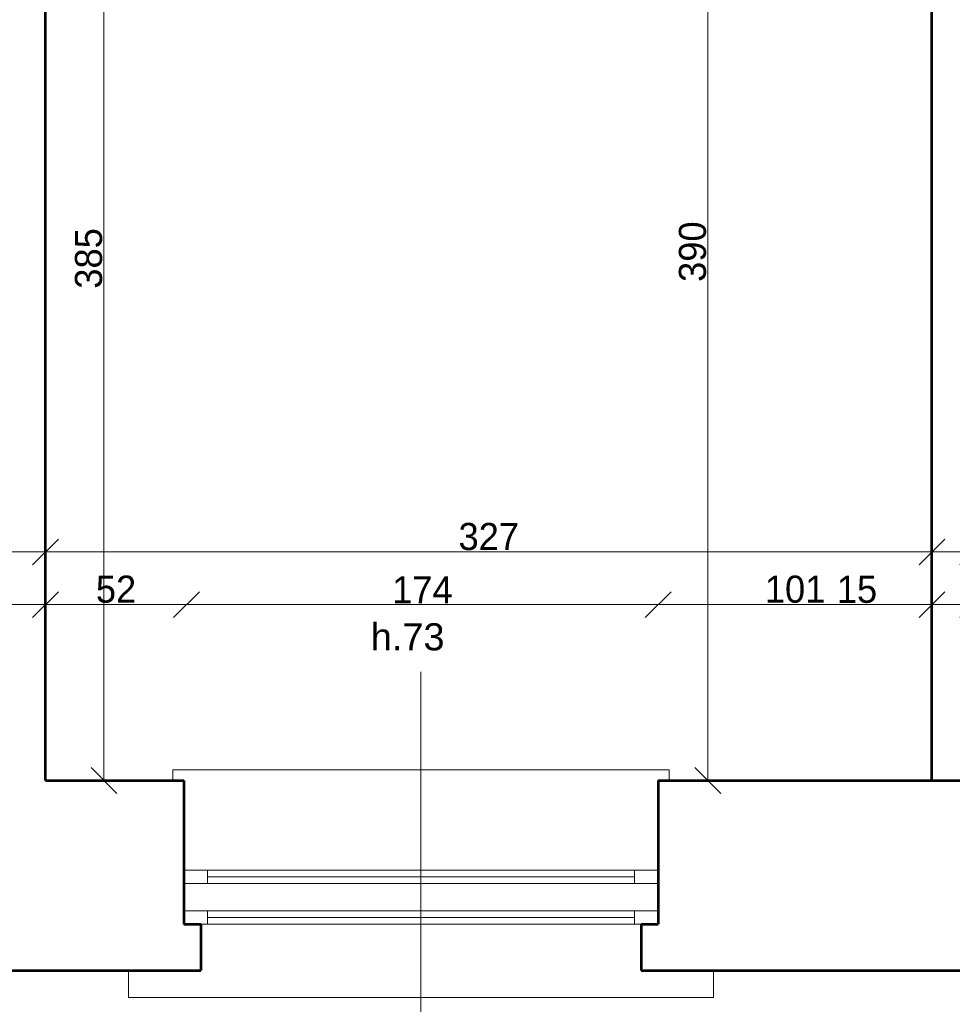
# Model space of a CAD drawing. Header units: inches. Extents: x -21887 to 84279, y -131485 to 67836.
# Tile 79 of 256: x 53685 to 57126, y -43784 to -40154. Entities that reach past the tile are written whole.
import ezdxf

# ---------------------------------------------------------------- set-up
doc = ezdxf.new("R2010")
doc.units = ezdxf.units.IN
doc.header["$MEASUREMENT"] = 0
doc.layers.get('0').update_dxf_attribs({"lineweight": 13})
doc.layers.get('Defpoints').update_dxf_attribs({"lineweight": 13})
for name, color, linetype, lineweight in [('AI_MURY', 7, 'Continuous', 53), ('Dimensioning', 7, 'Continuous', 13), ('DRZWI', 7, 'Continuous', 13), ('dzialowki', 7, 'Continuous', 53)]:
    doc.layers.add(name, color=color, linetype=linetype, lineweight=lineweight)
doc.styles.add('GENERATED_STYLE_7', font='txt')
doc.styles.add('Style-Courier New', font='txt')
doc.dimstyles.new('Dimstyle_4', dxfattribs={"dimtxt": 100, "dimasz": 95, "dimexe": 0, "dimexo": 0, "dimgap": 0.09, "dimtad": 1, "dimdec": 0, "dimlfac": 0.1, "dimzin": 0, "dimdsep": 46, "dimlunit": 5, "dimtxsty": 'GENERATED_STYLE_7', "dimblk": 'ARROWHEAD_6', "dimcen": 0.09, "dimclrd": 161, "dimclre": 161, "dimclrt": 7, "dimadec": 0, "dimazin": 0, "dimtfac": 1, "dimtdec": 0, "dimtmove": 0, "dimatfit": 3, "dimfxl": 0, "dimtolj": 1, "dimtzin": 0, "dimarcsym": 0})
doc.dimstyles.new('Dimstyle_5', dxfattribs={"dimtxt": 100, "dimasz": 95, "dimexe": 0.18, "dimexo": 0, "dimgap": 0.09, "dimtad": 1, "dimtih": 1, "dimtoh": 1, "dimdec": 0, "dimlfac": 0.1, "dimzin": 0, "dimdsep": 46, "dimlunit": 5, "dimtxsty": 'GENERATED_STYLE_7', "dimblk": 'ARROWHEAD_6', "dimcen": 0.09, "dimclrd": 161, "dimclre": 161, "dimclrt": 7, "dimadec": 0, "dimazin": 0, "dimtfac": 1, "dimtdec": 0, "dimtmove": 0, "dimatfit": 3, "dimfxl": 0, "dimtolj": 1, "dimtzin": 0, "dimarcsym": 0})

# ---------------------------------------------------------------- blocks, each defined once
blk = doc.blocks.new('ARROWHEAD_6')
at = {"color": 0, "linetype": 'Continuous'}
for p, q in [((-0.5, -0.5), (0.5, 0.5)), ((0, 0), (-1, 0))]:
    blk.add_line(p, q, dxfattribs=at)
blk = doc.blocks.new('*U984')
at = {"layer": 'Defpoints', "color": 0, "linetype": 'Continuous'}
for p in [(53130.5, -42116.5), (53780.5, -42116.5), (53780.5, -42116.5)]:
    blk.add_point(p, dxfattribs=at)
at = {"layer": 'Dimensioning', "color": 161, "linetype": 'Continuous', "lineweight": -2}
for p, q in [((53130.5, -42116.5), (53130.5, -42116.7)), ((53225.5, -42116.5), (53685.5, -42116.5)), ((53780.5, -42116.5), (53780.5, -42116.3))]:
    blk.add_line(p, q, dxfattribs=at)
at = {"layer": 'Dimensioning', "color": 161, "linetype": 'Continuous', "lineweight": -2, "xscale": 95, "yscale": 95, "zscale": 95, "rotation": 180}
blk.add_blockref('ARROWHEAD_6', (53130.5, -42116.5), dxfattribs=at)
at = {"layer": 'Dimensioning', "color": 161, "linetype": 'Continuous', "lineweight": -2, "xscale": 95, "yscale": 95, "zscale": 95}
blk.add_blockref('ARROWHEAD_6', (53780.5, -42116.5), dxfattribs=at)
at = {"layer": 'Dimensioning', "color": 7, "linetype": 'Continuous', "insert": (53455.5, -42060.2), "char_height": 100, "attachment_point": 5, "style": 'GENERATED_STYLE_7'}
blk.add_mtext('65', dxfattribs=at)
blk = doc.blocks.new('*D1853')
at = {"layer": 'Defpoints'}
for p in [(53130.5, -42116.5), (53455.5, -42116.5), (53780.5, -42116.5), (53780.5, -42116.5)]:
    blk.add_point(p, dxfattribs=at)
at = {"layer": 'Dimensioning', "color": 161, "linetype": 'Continuous'}
blk.add_blockref('*U984', (0, 0), dxfattribs=at)
blk = doc.blocks.new('*U985')
at = {"layer": 'Defpoints', "color": 0, "linetype": 'Continuous'}
for p in [(53780.5, -42116.5), (57050.5, -42116.5), (57050.5, -42116.5)]:
    blk.add_point(p, dxfattribs=at)
at = {"layer": 'Dimensioning', "color": 161, "linetype": 'Continuous', "lineweight": -2}
for p, q in [((53780.5, -42116.5), (53780.5, -42116.3)), ((53875.5, -42116.5), (56955.5, -42116.5)), ((57050.5, -42116.5), (57050.5, -42116.7))]:
    blk.add_line(p, q, dxfattribs=at)
at = {"layer": 'Dimensioning', "color": 161, "linetype": 'Continuous', "lineweight": -2, "xscale": 95, "yscale": 95, "zscale": 95, "rotation": 180}
blk.add_blockref('ARROWHEAD_6', (53780.5, -42116.5), dxfattribs=at)
at = {"layer": 'Dimensioning', "color": 161, "linetype": 'Continuous', "lineweight": -2, "xscale": 95, "yscale": 95, "zscale": 95}
blk.add_blockref('ARROWHEAD_6', (57050.5, -42116.5), dxfattribs=at)
at = {"layer": 'Dimensioning', "color": 7, "linetype": 'Continuous', "insert": (55415.5, -42060.2), "char_height": 100, "attachment_point": 5, "style": 'GENERATED_STYLE_7'}
blk.add_mtext('327', dxfattribs=at)
blk = doc.blocks.new('*D1854')
at = {"layer": 'Defpoints'}
for p in [(53780.5, -42116.5), (55415.5, -42116.5), (57050.5, -42116.5), (57050.5, -42116.5)]:
    blk.add_point(p, dxfattribs=at)
at = {"layer": 'Dimensioning', "color": 161, "linetype": 'Continuous'}
blk.add_blockref('*U985', (0, 0), dxfattribs=at)
blk = doc.blocks.new('*U986')
at = {"layer": 'Defpoints', "color": 0, "linetype": 'Continuous'}
for p in [(57050.5, -42116.5), (57200.5, -42116.5), (57200.5, -42116.5)]:
    blk.add_point(p, dxfattribs=at)
at = {"layer": 'Dimensioning', "color": 161, "linetype": 'Continuous', "lineweight": -2}
for p, q in [((56955.5, -42116.5), (56860.5, -42116.5)), ((57050.5, -42116.5), (57050.5, -42116.7)), ((57050.5, -42116.5), (57200.5, -42116.5)), ((57200.5, -42116.5), (57200.5, -42116.7)), ((57295.5, -42116.5), (57563.9, -42116.5))]:
    blk.add_line(p, q, dxfattribs=at)
at = {"layer": 'Dimensioning', "color": 161, "linetype": 'Continuous', "lineweight": -2, "xscale": 95, "yscale": 95, "zscale": 95}
blk.add_blockref('ARROWHEAD_6', (57050.5, -42116.5), dxfattribs=at)
at = {"layer": 'Dimensioning', "color": 161, "linetype": 'Continuous', "lineweight": -2, "xscale": 95, "yscale": 95, "zscale": 95, "rotation": 180}
blk.add_blockref('ARROWHEAD_6', (57200.5, -42116.5), dxfattribs=at)
at = {"layer": 'Dimensioning', "color": 7, "linetype": 'Continuous', "insert": (57477.2, -42060.7), "char_height": 100, "attachment_point": 5, "style": 'GENERATED_STYLE_7'}
blk.add_mtext('15', dxfattribs=at)
blk = doc.blocks.new('*D1855')
at = {"layer": 'Defpoints'}
for p in [(57050.5, -42116.5), (57200.5, -42116.5), (57200.5, -42116.5), (57477.2, -42116.5)]:
    blk.add_point(p, dxfattribs=at)
at = {"layer": 'Dimensioning', "color": 161, "linetype": 'Continuous'}
blk.add_blockref('*U986', (0, 0), dxfattribs=at)
blk = doc.blocks.new('*U1199')
at = {"layer": 'Defpoints', "color": 0, "linetype": 'Continuous'}
for p in [(53780.5, -42310.6), (53130.5, -42959.3), (53780.5, -42959.3)]:
    blk.add_point(p, dxfattribs=at)
at = {"layer": 'Dimensioning', "color": 161, "linetype": 'Continuous', "lineweight": -2}
for p, q in [((53130.5, -42310.8), (53130.5, -42310.4)), ((53225.5, -42310.6), (53685.5, -42310.6)), ((53780.5, -42310.8), (53780.5, -42310.4))]:
    blk.add_line(p, q, dxfattribs=at)
at = {"layer": 'Dimensioning', "color": 161, "linetype": 'Continuous', "lineweight": -2, "xscale": 95, "yscale": 95, "zscale": 95, "rotation": 180}
blk.add_blockref('ARROWHEAD_6', (53130.5, -42310.6), dxfattribs=at)
at = {"layer": 'Dimensioning', "color": 161, "linetype": 'Continuous', "lineweight": -2, "xscale": 95, "yscale": 95, "zscale": 95}
blk.add_blockref('ARROWHEAD_6', (53780.5, -42310.6), dxfattribs=at)
at = {"layer": 'Dimensioning', "color": 7, "linetype": 'Continuous', "insert": (53455.5, -42254.3), "char_height": 100, "attachment_point": 5, "style": 'GENERATED_STYLE_7'}
blk.add_mtext('65', dxfattribs=at)
blk = doc.blocks.new('*D2331')
at = {"layer": 'Defpoints'}
for p in [(53455.5, -42310.6), (53780.5, -42310.6), (53130.5, -42959.3), (53780.5, -42959.3)]:
    blk.add_point(p, dxfattribs=at)
at = {"layer": 'Dimensioning', "color": 161, "linetype": 'Continuous'}
blk.add_blockref('*U1199', (0, 0), dxfattribs=at)
blk = doc.blocks.new('*U1200')
at = {"layer": 'Defpoints', "color": 0, "linetype": 'Continuous'}
for p in [(54300.7, -42310.6), (53780.5, -42959.3), (54300.7, -43087.2)]:
    blk.add_point(p, dxfattribs=at)
at = {"layer": 'Dimensioning', "color": 161, "linetype": 'Continuous', "lineweight": -2}
for p, q in [((53780.5, -42310.8), (53780.5, -42310.4)), ((53875.5, -42310.6), (54205.7, -42310.6)), ((54300.7, -42310.8), (54300.7, -42310.4))]:
    blk.add_line(p, q, dxfattribs=at)
at = {"layer": 'Dimensioning', "color": 161, "linetype": 'Continuous', "lineweight": -2, "xscale": 95, "yscale": 95, "zscale": 95, "rotation": 180}
blk.add_blockref('ARROWHEAD_6', (53780.5, -42310.6), dxfattribs=at)
at = {"layer": 'Dimensioning', "color": 161, "linetype": 'Continuous', "lineweight": -2, "xscale": 95, "yscale": 95, "zscale": 95}
blk.add_blockref('ARROWHEAD_6', (54300.7, -42310.6), dxfattribs=at)
at = {"layer": 'Dimensioning', "color": 7, "linetype": 'Continuous', "insert": (54040.6, -42254.3), "char_height": 100, "attachment_point": 5, "style": 'GENERATED_STYLE_7'}
blk.add_mtext('52', dxfattribs=at)
blk = doc.blocks.new('*D2332')
at = {"layer": 'Defpoints'}
for p in [(54040.6, -42310.6), (54300.7, -42310.6), (53780.5, -42959.3), (54300.7, -43087.2)]:
    blk.add_point(p, dxfattribs=at)
at = {"layer": 'Dimensioning', "color": 161, "linetype": 'Continuous'}
blk.add_blockref('*U1200', (0, 0), dxfattribs=at)
blk = doc.blocks.new('*U1201')
at = {"layer": 'Defpoints', "color": 0, "linetype": 'Continuous'}
for p in [(56040.5, -42310.6), (54300.7, -43087.2), (56040.5, -43127.4)]:
    blk.add_point(p, dxfattribs=at)
at = {"layer": 'Dimensioning', "color": 161, "linetype": 'Continuous', "lineweight": -2}
for p, q in [((54300.7, -42310.8), (54300.7, -42310.4)), ((54395.7, -42310.6), (55945.5, -42310.6)), ((56040.5, -42310.8), (56040.5, -42310.4))]:
    blk.add_line(p, q, dxfattribs=at)
at = {"layer": 'Dimensioning', "color": 161, "linetype": 'Continuous', "lineweight": -2, "xscale": 95, "yscale": 95, "zscale": 95, "rotation": 180}
blk.add_blockref('ARROWHEAD_6', (54300.7, -42310.6), dxfattribs=at)
at = {"layer": 'Dimensioning', "color": 161, "linetype": 'Continuous', "lineweight": -2, "xscale": 95, "yscale": 95, "zscale": 95}
blk.add_blockref('ARROWHEAD_6', (56040.5, -42310.6), dxfattribs=at)
at = {"layer": 'Dimensioning', "color": 7, "linetype": 'Continuous', "insert": (55170.6, -42256), "char_height": 100, "attachment_point": 5, "style": 'GENERATED_STYLE_7'}
blk.add_mtext('174', dxfattribs=at)
blk = doc.blocks.new('*D2333')
at = {"layer": 'Defpoints'}
for p in [(55170.6, -42310.6), (56040.5, -42310.6), (54300.7, -43087.2), (56040.5, -43127.4)]:
    blk.add_point(p, dxfattribs=at)
at = {"layer": 'Dimensioning', "color": 161, "linetype": 'Continuous'}
blk.add_blockref('*U1201', (0, 0), dxfattribs=at)
blk = doc.blocks.new('*U1202')
at = {"layer": 'Defpoints', "color": 0, "linetype": 'Continuous'}
for p in [(57050.5, -42310.6), (57050.5, -42959.3), (56040.5, -43127.4)]:
    blk.add_point(p, dxfattribs=at)
at = {"layer": 'Dimensioning', "color": 161, "linetype": 'Continuous', "lineweight": -2}
for p, q in [((56040.5, -42310.8), (56040.5, -42310.4)), ((56135.5, -42310.6), (56955.5, -42310.6)), ((57050.5, -42310.8), (57050.5, -42310.4))]:
    blk.add_line(p, q, dxfattribs=at)
at = {"layer": 'Dimensioning', "color": 161, "linetype": 'Continuous', "lineweight": -2, "xscale": 95, "yscale": 95, "zscale": 95, "rotation": 180}
blk.add_blockref('ARROWHEAD_6', (56040.5, -42310.6), dxfattribs=at)
at = {"layer": 'Dimensioning', "color": 161, "linetype": 'Continuous', "lineweight": -2, "xscale": 95, "yscale": 95, "zscale": 95}
blk.add_blockref('ARROWHEAD_6', (57050.5, -42310.6), dxfattribs=at)
at = {"layer": 'Dimensioning', "color": 7, "linetype": 'Continuous', "insert": (56545.5, -42254.3), "char_height": 100, "attachment_point": 5, "style": 'GENERATED_STYLE_7'}
blk.add_mtext('101', dxfattribs=at)
blk = doc.blocks.new('*D2334')
at = {"layer": 'Defpoints'}
for p in [(56545.5, -42310.6), (57050.5, -42310.6), (57050.5, -42959.3), (56040.5, -43127.4)]:
    blk.add_point(p, dxfattribs=at)
at = {"layer": 'Dimensioning', "color": 161, "linetype": 'Continuous'}
blk.add_blockref('*U1202', (0, 0), dxfattribs=at)
blk = doc.blocks.new('*U1203')
at = {"layer": 'Defpoints', "color": 0, "linetype": 'Continuous'}
for p in [(57200.5, -42310.6), (57050.5, -42959.3), (57200.5, -42959.3)]:
    blk.add_point(p, dxfattribs=at)
at = {"layer": 'Dimensioning', "color": 161, "linetype": 'Continuous', "lineweight": -2}
for p, q in [((56955.5, -42310.6), (56860.5, -42310.6)), ((57050.5, -42310.8), (57050.5, -42310.4)), ((57050.5, -42310.6), (57200.5, -42310.6)), ((57200.5, -42310.8), (57200.5, -42310.4)), ((57295.5, -42310.6), (57563.9, -42310.6))]:
    blk.add_line(p, q, dxfattribs=at)
at = {"layer": 'Dimensioning', "color": 161, "linetype": 'Continuous', "lineweight": -2, "xscale": 95, "yscale": 95, "zscale": 95}
blk.add_blockref('ARROWHEAD_6', (57050.5, -42310.6), dxfattribs=at)
at = {"layer": 'Dimensioning', "color": 161, "linetype": 'Continuous', "lineweight": -2, "xscale": 95, "yscale": 95, "zscale": 95, "rotation": 180}
blk.add_blockref('ARROWHEAD_6', (57200.5, -42310.6), dxfattribs=at)
at = {"layer": 'Dimensioning', "color": 7, "linetype": 'Continuous', "insert": (57477.2, -42254.8), "char_height": 100, "attachment_point": 5, "style": 'GENERATED_STYLE_7'}
blk.add_mtext('15', dxfattribs=at)
blk = doc.blocks.new('*D2335')
at = {"layer": 'Defpoints'}
for p in [(57200.5, -42310.6), (57477.2, -42310.6), (57050.5, -42959.3), (57200.5, -42959.3)]:
    blk.add_point(p, dxfattribs=at)
at = {"layer": 'Dimensioning', "color": 161, "linetype": 'Continuous'}
blk.add_blockref('*U1203', (0, 0), dxfattribs=at)
blk = doc.blocks.new('*U1302')
at = {"layer": 'Defpoints', "color": 0, "linetype": 'Continuous'}
for p in [(57050.5, -42310.6), (57050.5, -42959.3), (57200.5, -42959.3)]:
    blk.add_point(p, dxfattribs=at)
at = {"layer": 'Dimensioning', "color": 161, "linetype": 'Continuous', "lineweight": -2}
for p, q in [((56955.5, -42310.6), (56687.2, -42310.6)), ((57050.5, -42310.8), (57050.5, -42310.4)), ((57200.5, -42310.6), (57050.5, -42310.6)), ((57200.5, -42310.8), (57200.5, -42310.4)), ((57295.5, -42310.6), (57390.5, -42310.6))]:
    blk.add_line(p, q, dxfattribs=at)
at = {"layer": 'Dimensioning', "color": 161, "linetype": 'Continuous', "lineweight": -2, "xscale": 95, "yscale": 95, "zscale": 95}
blk.add_blockref('ARROWHEAD_6', (57050.5, -42310.6), dxfattribs=at)
at = {"layer": 'Dimensioning', "color": 161, "linetype": 'Continuous', "lineweight": -2, "xscale": 95, "yscale": 95, "zscale": 95, "rotation": 180}
blk.add_blockref('ARROWHEAD_6', (57200.5, -42310.6), dxfattribs=at)
at = {"layer": 'Dimensioning', "color": 7, "linetype": 'Continuous', "insert": (56773.8, -42254.8), "char_height": 100, "attachment_point": 5, "style": 'GENERATED_STYLE_7'}
blk.add_mtext('15', dxfattribs=at)
blk = doc.blocks.new('*D2444')
at = {"layer": 'Defpoints'}
for p in [(56773.8, -42310.6), (57050.5, -42310.6), (57050.5, -42959.3), (57200.5, -42959.3)]:
    blk.add_point(p, dxfattribs=at)
at = {"layer": 'Dimensioning', "color": 161, "linetype": 'Continuous'}
blk.add_blockref('*U1302', (0, 0), dxfattribs=at)
blk = doc.blocks.new('*U1303')
at = {"layer": 'Defpoints', "color": 0, "linetype": 'Continuous'}
for p in [(56040.5, -42310.6), (57050.5, -42959.3), (56040.5, -43127.4)]:
    blk.add_point(p, dxfattribs=at)
at = {"layer": 'Dimensioning', "color": 161, "linetype": 'Continuous', "lineweight": -2}
for p, q in [((56040.5, -42310.8), (56040.5, -42310.4)), ((56955.5, -42310.6), (56135.5, -42310.6)), ((57050.5, -42310.8), (57050.5, -42310.4))]:
    blk.add_line(p, q, dxfattribs=at)
at = {"layer": 'Dimensioning', "color": 161, "linetype": 'Continuous', "lineweight": -2, "xscale": 95, "yscale": 95, "zscale": 95, "rotation": 180}
blk.add_blockref('ARROWHEAD_6', (56040.5, -42310.6), dxfattribs=at)
at = {"layer": 'Dimensioning', "color": 161, "linetype": 'Continuous', "lineweight": -2, "xscale": 95, "yscale": 95, "zscale": 95}
blk.add_blockref('ARROWHEAD_6', (57050.5, -42310.6), dxfattribs=at)
at = {"layer": 'Dimensioning', "color": 7, "linetype": 'Continuous', "insert": (56545.5, -42254.3), "char_height": 100, "attachment_point": 5, "style": 'GENERATED_STYLE_7'}
blk.add_mtext('101', dxfattribs=at)
blk = doc.blocks.new('*D2445')
at = {"layer": 'Defpoints'}
for p in [(56040.5, -42310.6), (56545.5, -42310.6), (57050.5, -42959.3), (56040.5, -43127.4)]:
    blk.add_point(p, dxfattribs=at)
at = {"layer": 'Dimensioning', "color": 161, "linetype": 'Continuous'}
blk.add_blockref('*U1303', (0, 0), dxfattribs=at)
blk = doc.blocks.new('*U1304')
at = {"layer": 'Defpoints', "color": 0, "linetype": 'Continuous'}
for p in [(54300.7, -42310.6), (54300.7, -43087.2), (56040.5, -43127.4)]:
    blk.add_point(p, dxfattribs=at)
at = {"layer": 'Dimensioning', "color": 161, "linetype": 'Continuous', "lineweight": -2}
for p, q in [((54300.7, -42310.8), (54300.7, -42310.4)), ((55945.5, -42310.6), (54395.7, -42310.6)), ((56040.5, -42310.8), (56040.5, -42310.4))]:
    blk.add_line(p, q, dxfattribs=at)
at = {"layer": 'Dimensioning', "color": 161, "linetype": 'Continuous', "lineweight": -2, "xscale": 95, "yscale": 95, "zscale": 95, "rotation": 180}
blk.add_blockref('ARROWHEAD_6', (54300.7, -42310.6), dxfattribs=at)
at = {"layer": 'Dimensioning', "color": 161, "linetype": 'Continuous', "lineweight": -2, "xscale": 95, "yscale": 95, "zscale": 95}
blk.add_blockref('ARROWHEAD_6', (56040.5, -42310.6), dxfattribs=at)
at = {"layer": 'Dimensioning', "color": 7, "linetype": 'Continuous', "insert": (55170.6, -42256), "char_height": 100, "attachment_point": 5, "style": 'GENERATED_STYLE_7'}
blk.add_mtext('174', dxfattribs=at)
blk = doc.blocks.new('*D2446')
at = {"layer": 'Defpoints'}
for p in [(54300.7, -42310.6), (55170.6, -42310.6), (54300.7, -43087.2), (56040.5, -43127.4)]:
    blk.add_point(p, dxfattribs=at)
at = {"layer": 'Dimensioning', "color": 161, "linetype": 'Continuous'}
blk.add_blockref('*U1304', (0, 0), dxfattribs=at)
blk = doc.blocks.new('*U1305')
at = {"layer": 'Defpoints', "color": 0, "linetype": 'Continuous'}
for p in [(53780.5, -42310.6), (53780.5, -42959.3), (54300.7, -43087.2)]:
    blk.add_point(p, dxfattribs=at)
at = {"layer": 'Dimensioning', "color": 161, "linetype": 'Continuous', "lineweight": -2}
for p, q in [((53780.5, -42310.8), (53780.5, -42310.4)), ((54205.7, -42310.6), (53875.5, -42310.6)), ((54300.7, -42310.8), (54300.7, -42310.4))]:
    blk.add_line(p, q, dxfattribs=at)
at = {"layer": 'Dimensioning', "color": 161, "linetype": 'Continuous', "lineweight": -2, "xscale": 95, "yscale": 95, "zscale": 95, "rotation": 180}
blk.add_blockref('ARROWHEAD_6', (53780.5, -42310.6), dxfattribs=at)
at = {"layer": 'Dimensioning', "color": 161, "linetype": 'Continuous', "lineweight": -2, "xscale": 95, "yscale": 95, "zscale": 95}
blk.add_blockref('ARROWHEAD_6', (54300.7, -42310.6), dxfattribs=at)
at = {"layer": 'Dimensioning', "color": 7, "linetype": 'Continuous', "insert": (54040.6, -42254.3), "char_height": 100, "attachment_point": 5, "style": 'GENERATED_STYLE_7'}
blk.add_mtext('52', dxfattribs=at)
blk = doc.blocks.new('*D2447')
at = {"layer": 'Defpoints'}
for p in [(53780.5, -42310.6), (54040.6, -42310.6), (53780.5, -42959.3), (54300.7, -43087.2)]:
    blk.add_point(p, dxfattribs=at)
at = {"layer": 'Dimensioning', "color": 161, "linetype": 'Continuous'}
blk.add_blockref('*U1305', (0, 0), dxfattribs=at)
blk = doc.blocks.new('*U1306')
at = {"layer": 'Defpoints', "color": 0, "linetype": 'Continuous'}
for p in [(53130.5, -42310.6), (53130.5, -42959.3), (53780.5, -42959.3)]:
    blk.add_point(p, dxfattribs=at)
at = {"layer": 'Dimensioning', "color": 161, "linetype": 'Continuous', "lineweight": -2}
for p, q in [((53130.5, -42310.8), (53130.5, -42310.4)), ((53685.5, -42310.6), (53225.5, -42310.6)), ((53780.5, -42310.8), (53780.5, -42310.4))]:
    blk.add_line(p, q, dxfattribs=at)
at = {"layer": 'Dimensioning', "color": 161, "linetype": 'Continuous', "lineweight": -2, "xscale": 95, "yscale": 95, "zscale": 95, "rotation": 180}
blk.add_blockref('ARROWHEAD_6', (53130.5, -42310.6), dxfattribs=at)
at = {"layer": 'Dimensioning', "color": 161, "linetype": 'Continuous', "lineweight": -2, "xscale": 95, "yscale": 95, "zscale": 95}
blk.add_blockref('ARROWHEAD_6', (53780.5, -42310.6), dxfattribs=at)
at = {"layer": 'Dimensioning', "color": 7, "linetype": 'Continuous', "insert": (53455.5, -42254.3), "char_height": 100, "attachment_point": 5, "style": 'GENERATED_STYLE_7'}
blk.add_mtext('65', dxfattribs=at)
blk = doc.blocks.new('*D2448')
at = {"layer": 'Defpoints'}
for p in [(53130.5, -42310.6), (53455.5, -42310.6), (53130.5, -42959.3), (53780.5, -42959.3)]:
    blk.add_point(p, dxfattribs=at)
at = {"layer": 'Dimensioning', "color": 161, "linetype": 'Continuous'}
blk.add_blockref('*U1306', (0, 0), dxfattribs=at)
blk = doc.blocks.new('*U629')
at = {"layer": 'Defpoints', "color": 0, "linetype": 'Continuous'}
for p in [(56223.8, -39059.3), (57050.5, -39059.3), (57050.5, -42959.3)]:
    blk.add_point(p, dxfattribs=at)
at = {"layer": 'Dimensioning', "color": 161, "linetype": 'Continuous', "lineweight": -2}
for p, q in [((56224, -39059.3), (56223.8, -39059.3)), ((56223.8, -42864.3), (56223.8, -39154.3)), ((56224, -42959.3), (56223.8, -42959.3))]:
    blk.add_line(p, q, dxfattribs=at)
at = {"layer": 'Dimensioning', "color": 161, "linetype": 'Continuous', "lineweight": -2, "xscale": 95, "yscale": 95, "zscale": 95}
for p, rotation in [((56223.8, -39059.3), 90), ((56223.8, -42959.3), 270)]:
    blk.add_blockref('ARROWHEAD_6', p, dxfattribs=dict(at, rotation=rotation))
at = {"layer": 'Dimensioning', "color": 7, "linetype": 'Continuous', "insert": (56167.5, -41009.3), "char_height": 100, "attachment_point": 5, "rotation": 90, "style": 'GENERATED_STYLE_7'}
blk.add_mtext('390', dxfattribs=at)
blk = doc.blocks.new('*D2853')
at = {"layer": 'Defpoints'}
for p in [(56223.8, -39059.3), (57050.5, -39059.3), (56223.8, -41009.3), (57050.5, -42959.3)]:
    blk.add_point(p, dxfattribs=at)
at = {"layer": 'Dimensioning', "color": 161, "linetype": 'Continuous'}
blk.add_blockref('*U629', (0, 0), dxfattribs=at)
blk = doc.blocks.new('*U787')
at = {"layer": 'Defpoints', "color": 0, "linetype": 'Continuous'}
for p in [(53780.5, -39109.3), (53996, -39109.3), (54035.5, -42959.3)]:
    blk.add_point(p, dxfattribs=at)
at = {"layer": 'Dimensioning', "color": 161, "linetype": 'Continuous', "lineweight": -2}
for p, q in [((53995.8, -39109.3), (53996, -39109.3)), ((53996, -42864.3), (53996, -39204.3)), ((53996.1, -42959.3), (53996, -42959.3))]:
    blk.add_line(p, q, dxfattribs=at)
at = {"layer": 'Dimensioning', "color": 161, "linetype": 'Continuous', "lineweight": -2, "xscale": 95, "yscale": 95, "zscale": 95}
for p, rotation in [((53996, -39109.3), 90), ((53996, -42959.3), 270)]:
    blk.add_blockref('ARROWHEAD_6', p, dxfattribs=dict(at, rotation=rotation))
at = {"layer": 'Dimensioning', "color": 7, "linetype": 'Continuous', "insert": (53939.7, -41034.3), "char_height": 100, "attachment_point": 5, "rotation": 90, "style": 'GENERATED_STYLE_7'}
blk.add_mtext('385', dxfattribs=at)
blk = doc.blocks.new('*D3016')
at = {"layer": 'Defpoints'}
for p in [(53780.5, -39109.3), (53996, -39109.3), (53996, -41034.3), (54035.5, -42959.3)]:
    blk.add_point(p, dxfattribs=at)
at = {"layer": 'Dimensioning', "color": 161, "linetype": 'Continuous'}
blk.add_blockref('*U787', (0, 0), dxfattribs=at)
blk = doc.blocks.new('*U1765')
at = {"layer": 'Defpoints', "color": 0, "linetype": 'Continuous'}
for p in [(55165.5, -43759.3), (49785.5, -43859.3), (55165.5, -47318.2)]:
    blk.add_point(p, dxfattribs=at)
at = {"layer": 'Dimensioning', "color": 161, "linetype": 'Continuous', "lineweight": -2}
for p, q in [((49785.5, -47318.1), (49785.5, -47318.4)), ((49880.5, -47318.2), (55070.5, -47318.2)), ((55165.5, -47318.1), (55165.5, -47318.4))]:
    blk.add_line(p, q, dxfattribs=at)
at = {"layer": 'Dimensioning', "color": 161, "linetype": 'Continuous', "lineweight": -2, "xscale": 95, "yscale": 95, "zscale": 95, "rotation": 180}
blk.add_blockref('ARROWHEAD_6', (49785.5, -47318.2), dxfattribs=at)
at = {"layer": 'Dimensioning', "color": 161, "linetype": 'Continuous', "lineweight": -2, "xscale": 95, "yscale": 95, "zscale": 95}
blk.add_blockref('ARROWHEAD_6', (55165.5, -47318.2), dxfattribs=at)
at = {"layer": 'Dimensioning', "color": 7, "linetype": 'Continuous', "insert": (52475.5, -47261.9), "char_height": 100, "attachment_point": 5, "style": 'GENERATED_STYLE_7'}
blk.add_mtext('538', dxfattribs=at)
blk = doc.blocks.new('*D3474')
at = {"layer": 'Defpoints'}
for p in [(55165.5, -43759.3), (49785.5, -43859.3), (52475.5, -47318.2), (55165.5, -47318.2)]:
    blk.add_point(p, dxfattribs=at)
at = {"layer": 'Dimensioning', "color": 161, "linetype": 'Continuous'}
blk.add_blockref('*U1765', (0, 0), dxfattribs=at)
blk = doc.blocks.new('*U1766')
at = {"layer": 'Defpoints', "color": 0, "linetype": 'Continuous'}
for p in [(55165.5, -43759.3), (58665.5, -43759.3), (58665.5, -47318.2)]:
    blk.add_point(p, dxfattribs=at)
at = {"layer": 'Dimensioning', "color": 161, "linetype": 'Continuous', "lineweight": -2}
for p, q in [((55165.5, -47318.1), (55165.5, -47318.4)), ((55260.5, -47318.2), (58570.5, -47318.2)), ((58665.5, -47318.1), (58665.5, -47318.4))]:
    blk.add_line(p, q, dxfattribs=at)
at = {"layer": 'Dimensioning', "color": 161, "linetype": 'Continuous', "lineweight": -2, "xscale": 95, "yscale": 95, "zscale": 95, "rotation": 180}
blk.add_blockref('ARROWHEAD_6', (55165.5, -47318.2), dxfattribs=at)
at = {"layer": 'Dimensioning', "color": 161, "linetype": 'Continuous', "lineweight": -2, "xscale": 95, "yscale": 95, "zscale": 95}
blk.add_blockref('ARROWHEAD_6', (58665.5, -47318.2), dxfattribs=at)
at = {"layer": 'Dimensioning', "color": 7, "linetype": 'Continuous', "insert": (56915.5, -47261.9), "char_height": 100, "attachment_point": 5, "style": 'GENERATED_STYLE_7'}
blk.add_mtext('350', dxfattribs=at)
blk = doc.blocks.new('*D3475')
at = {"layer": 'Defpoints'}
for p in [(55165.5, -43759.3), (58665.5, -43759.3), (56915.5, -47318.2), (58665.5, -47318.2)]:
    blk.add_point(p, dxfattribs=at)
at = {"layer": 'Dimensioning', "color": 161, "linetype": 'Continuous'}
blk.add_blockref('*U1766', (0, 0), dxfattribs=at)

msp = doc.modelspace()

# ---------------------------------------------------------------- linework, layer by layer
at = {"layer": 'AI_MURY', "color": 7, "linetype": 'Continuous'}
for p, q in [((53780.5, -42959.3), (53780.5, -39109.3)), ((53780.5, -42959.3), (54290.5, -42959.3)), ((54290.5, -42959.3), (54290.5, -43489.3)), ((56040.5, -42959.3), (57790.5, -42959.3)), ((56040.5, -42959.3), (56040.5, -43489.3)), ((54290.5, -43489.3), (54353, -43489.3)), ((54353, -43489.3), (54353, -43659.3)), ((55978, -43489.3), (56040.5, -43489.3)), ((55978, -43489.3), (55978, -43659.3)), ((53290.5, -43659.3), (54353, -43659.3)), ((55978, -43659.3), (57853, -43659.3))]:
    msp.add_line(p, q, dxfattribs=at)
at = {"layer": 'DRZWI', "color": 220, "linetype": 'Continuous'}
for p, q in [((55165.5, -44409.7), (55165.5, -42558.9)), ((54378, -43289.3), (54290.5, -43289.3)), ((54378, -43289.3), (54378, -43339.3)), ((54378, -43289.3), (55953, -43289.3)), ((55953, -43289.3), (56040.5, -43289.3)), ((55953, -43289.3), (55953, -43339.3)), ((54378, -43339.3), (54290.5, -43339.3)), ((54378, -43314.3), (55953, -43314.3)), ((54378, -43339.3), (55953, -43339.3)), ((55953, -43339.3), (56040.5, -43339.3)), ((54378, -43439.3), (54290.5, -43439.3)), ((54378, -43439.3), (54378, -43489.3)), ((54378, -43439.3), (55953, -43439.3)), ((55953, -43439.3), (56040.5, -43439.3)), ((55953, -43439.3), (55953, -43489.3)), ((54378, -43489.3), (54353, -43489.3)), ((54378, -43464.3), (55953, -43464.3)), ((54378, -43489.3), (55953, -43489.3)), ((55953, -43489.3), (55978, -43489.3))]:
    msp.add_line(p, q, dxfattribs=at)
at = {"layer": 'DRZWI', "color": 251, "linetype": 'Continuous'}
for p, q in [((54250.5, -42919.3), (56080.5, -42919.3)), ((54250.5, -42959.3), (54250.5, -42919.3)), ((56080.5, -42959.3), (56080.5, -42919.3)), ((54086.6, -43759.3), (54086.6, -43659.3)), ((56244.4, -43759.3), (56244.4, -43659.3)), ((54086.6, -43759.3), (56244.4, -43759.3))]:
    msp.add_line(p, q, dxfattribs=at)
at = {"layer": 'dzialowki', "color": 12, "linetype": 'Continuous'}
msp.add_line((57050.5, -42959.3), (57050.5, -38979.3), dxfattribs=at)

# ---------------------------------------------------------------- texts
at = {"layer": 'DRZWI', "color": 220, "insert": (54980.5, -42379.3), "char_height": 100, "width": 460.863, "attachment_point": 1, "style": 'GENERATED_STYLE_7'}
msp.add_mtext('\\fArial|b0|i0|c238|p39;h.73', dxfattribs=at)

# ---------------------------------------------------------------- dimensions: what is measured, and where the dimension line sits
at = {"layer": 'Dimensioning', "color": 161, "linetype": 'Continuous'}
for base, p1, p2, angle, dimstyle, picture, middle in [((56223.8, -39059.3), (57050.5, -42959.3), (57050.5, -39059.3), 90, 'Dimstyle_4', '*D2853', (56223.8, -41009.3)), ((53996, -39109.3), (54035.5, -42959.3), (53780.5, -39109.3), 90, 'Dimstyle_4', '*D3016', (53996, -41034.3)), ((53130.5, -42310.6), (53780.5, -42959.3), (53130.5, -42959.3), 180, 'Dimstyle_5', '*D2448', (53455.5, -42310.6)), ((53780.5, -42310.6), (54300.7, -43087.2), (53780.5, -42959.3), 180, 'Dimstyle_5', '*D2447', (54040.6, -42310.6)), ((54300.7, -42310.6), (56040.5, -43127.4), (54300.7, -43087.2), 180, 'Dimstyle_5', '*D2446', (55170.6, -42310.6)), ((56040.5, -42310.6), (57050.5, -42959.3), (56040.5, -43127.4), 180, 'Dimstyle_5', '*D2445', (56545.5, -42310.6)), ((57050.5, -42310.6), (57200.5, -42959.3), (57050.5, -42959.3), 180, 'Dimstyle_5', '*D2444', (56773.8, -42310.6))]:
    dim = msp.add_linear_dim(base=base, p1=p1, p2=p2, angle=angle, dimstyle=dimstyle, override={"dimtxsty": 'Style-Courier New', "dimclrd": 0, "dimclre": 161, "dimlwe": 0}, dxfattribs=at)
    dim.commit()
    dim.dimension.update_dxf_attribs({"geometry": picture, "text_midpoint": middle, "dimtype": 128})
for base, p1, p2, picture, middle in [((53780.5, -42116.5), (53130.5, -42116.5), (53780.5, -42116.5), '*D1853', (53455.5, -42116.5)), ((57050.5, -42116.5), (53780.5, -42116.5), (57050.5, -42116.5), '*D1854', (55415.5, -42116.5)), ((57200.5, -42116.5), (57050.5, -42116.5), (57200.5, -42116.5), '*D1855', (57477.2, -42116.5)), ((53780.5, -42310.6), (53130.5, -42959.3), (53780.5, -42959.3), '*D2331', (53455.5, -42310.6)), ((54300.7, -42310.6), (53780.5, -42959.3), (54300.7, -43087.2), '*D2332', (54040.6, -42310.6)), ((56040.5, -42310.6), (54300.7, -43087.2), (56040.5, -43127.4), '*D2333', (55170.6, -42310.6)), ((57050.5, -42310.6), (56040.5, -43127.4), (57050.5, -42959.3), '*D2334', (56545.5, -42310.6)), ((57200.5, -42310.6), (57050.5, -42959.3), (57200.5, -42959.3), '*D2335', (57477.2, -42310.6)), ((55165.5, -47318.2), (49785.5, -43859.3), (55165.5, -43759.3), '*D3474', (52475.5, -47318.2)), ((58665.5, -47318.2), (55165.5, -43759.3), (58665.5, -43759.3), '*D3475', (56915.5, -47318.2))]:
    dim = msp.add_linear_dim(base=base, p1=p1, p2=p2, dimstyle='Dimstyle_5', override={"dimtxsty": 'Style-Courier New', "dimclrd": 0, "dimclre": 161, "dimlwe": 0}, dxfattribs=at)
    dim.commit()
    dim.dimension.update_dxf_attribs({"geometry": picture, "text_midpoint": middle, "dimtype": 128})

doc.saveas('drawing.dxf')
